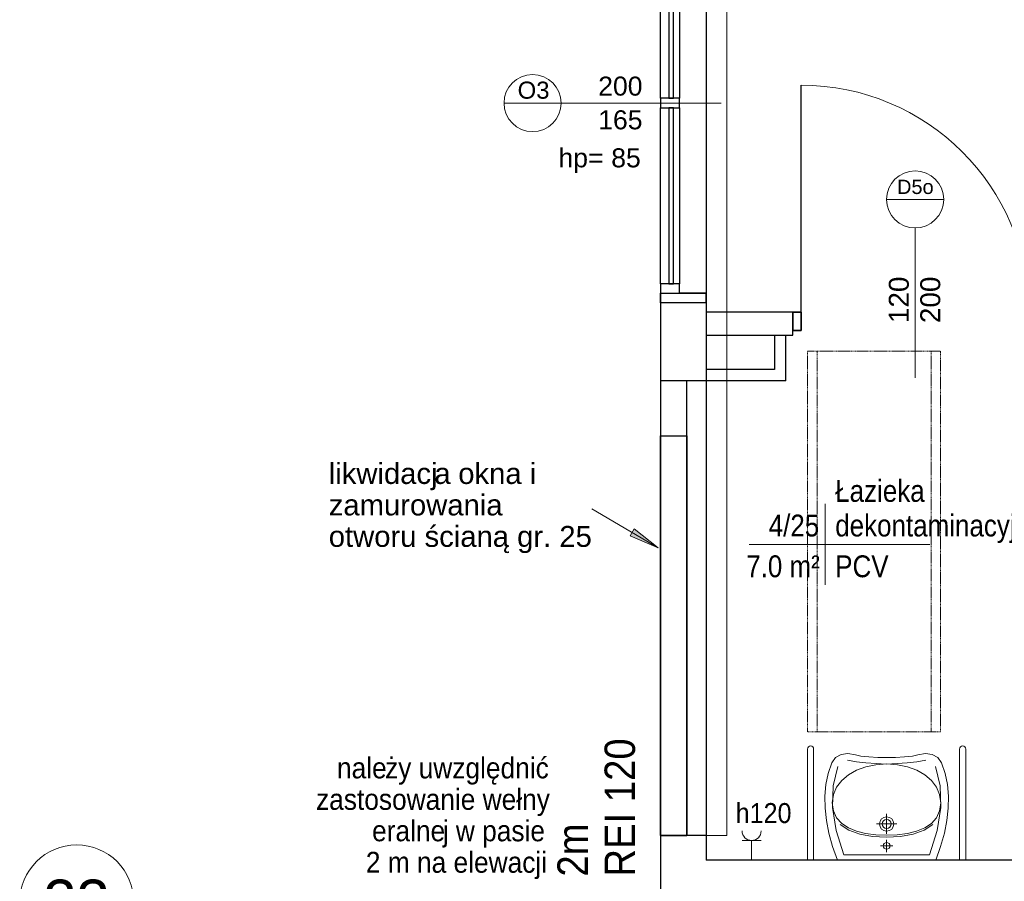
# Model space of a CAD drawing. Header units: millimetres. Extents: x -2286 to 43533, y -13832 to 14981.
# Tile 17 of 77: x -2286 to 2892, y 235 to 4764. Entities that reach past the tile are written whole.
import ezdxf

# ---------------------------------------------------------------- set-up
doc = ezdxf.new("R2010")
doc.units = ezdxf.units.MM
doc.linetypes.add('Ponad', pattern=[3.9688, 2.3813, -1.5875])
doc.linetypes.add('Ukryte', pattern=[7.1438, 4.7625, -2.3813])
for name, color, linetype, lineweight in [('A-AREA-IDEN', 2, 'Continuous', 18), ('A-DETL-GENF', 92, 'Continuous', 18), ('A-DETL-HDLN', 90, 'Ukryte', 18), ('A-DETL-MEDM', 33, 'Continuous', 35), ('A-DOOR', 31, 'Continuous', 25), ('A-DOOR-IDEN', 31, 'Continuous', 18), ('A-FLOR-OVHD', 1, 'Ponad', 18), ('A-GLAZ', 151, 'Continuous', 25), ('A-GLAZ-IDEN', 152, 'Continuous', 18), ('A-WALL', 113, 'Continuous', 25), ('E-ELE-QPM-IDEN', 2, 'Continuous', 18), ('E-ELEC-EQPM', 71, 'Continuous', 18), ('G-ANNO-TEXT', 231, 'Continuous', 18), ('P-SANR-FIXT', 6, 'Continuous', 18), ('S-GRID-IDEN', 1, 'Continuous', 18)]:
    doc.layers.add(name, color=color, linetype=linetype, lineweight=lineweight)
doc.styles.add('Arial_1', font='arial.ttf', dxfattribs={"height": 75})
doc.styles.add('Arial_11', font='arial.ttf', dxfattribs={"width": 0.9, "height": 105})
doc.styles.add('Arial_12', font='arial.ttf', dxfattribs={"width": 0.9, "height": 160})
doc.styles.add('Arial_13', font='arial.ttf', dxfattribs={"width": 0.9, "height": 110})
doc.styles.add('Arial_2', font='arial.ttf', dxfattribs={"height": 225})
doc.styles.add('Arial_3', font='arial.ttf', dxfattribs={"height": 110})
doc.styles.add('Arial_4', font='arial.ttf', dxfattribs={"width": 0.85, "height": 115})
doc.styles.add('Arial_5', font='arial.ttf', dxfattribs={"height": 100})
doc.styles.add('Arial_7', font='arial.ttf', dxfattribs={"height": 105})
doc.styles.add('Arial_8', font='arial.ttf', dxfattribs={"height": 2})
doc.styles.add('Arial_9', font='arial.ttf', dxfattribs={"height": 90})

# ---------------------------------------------------------------- blocks, each defined once
blk = doc.blocks.new('DRZWI 1S_łazienkowe - Drzwi 120-1452035-4_piętro II PT - projektowany')
at = {"layer": 'A-DETL-GENF'}
for p, q in [((-643, 35), (-600, 35)), ((-643, -60), (-643, 35)), ((-600, 35), (-600, -60)), ((600, 35), (643, 35)), ((600, -60), (600, 35)), ((643, 35), (643, -60)), ((-600, -60), (-643, -60)), ((643, -60), (600, -60))]:
    blk.add_line(p, q, dxfattribs=at)
at = {"layer": 'A-DETL-MEDM'}
for p, q in [((-643, -60), (-643, 35)), ((-643, 35), (-600, 35)), ((-600, 35), (-600, -60)), ((600, 35), (600, -60)), ((643, 35), (600, 35)), ((643, -60), (643, 35)), ((-600, -60), (-643, -60)), ((600, -60), (643, -60))]:
    blk.add_line(p, q, dxfattribs=at)
at = {"layer": 'A-DOOR', "lineweight": 18}
blk.add_line((0, -285), (0, 285), dxfattribs=at)
at = {"layer": 'A-DOOR'}
blk.add_line((600, -60), (600, -1253.9), dxfattribs=at)
at = {"layer": 'A-DOOR', "lineweight": 18}
blk.add_arc((600, -53.9), 1200, 180.293, 270, dxfattribs=at)
blk = doc.blocks.new('umywalka dla N_65x56 koło - Type 1-1264895-4_piętro II PT - projektowany')
at = {"layer": 'P-SANR-FIXT'}
for p, q in [((-291, 644), (-291, 60)), ((-259, 644), (-259, 60)), ((509, 644), (509, 60)), ((541, 60), (541, 644)), ((-163.8, 571.2), (-182.2, 515.1)), ((-144.3, 599.7), (-163.8, 571.2)), ((-114.9, 615.8), (-144.3, 599.7)), ((-79, 620.1), (-114.9, 615.8)), ((-81.4, 585.1), (-34.4, 576.3)), ((-39.6, 612.8), (-79, 620.1)), ((-11.4, 607.2), (-39.6, 612.8)), ((-34.4, 576.3), (16.4, 570.8)), ((30.8, 602.9), (-11.4, 607.2)), ((16.4, 570.8), (69.9, 567.4)), ((79, 600.4), (30.8, 602.9)), ((125, 600.1), (79, 600.4)), ((171, 600.4), (125, 600.1)), ((219.2, 602.9), (171, 600.4)), ((179.8, 567.4), (233.3, 570.8)), ((261.4, 607.2), (219.2, 602.9)), ((233.3, 570.8), (284.1, 576.3)), ((289.6, 612.8), (261.4, 607.2)), ((284.1, 576.3), (331.1, 585.1)), ((329, 620.1), (289.6, 612.8)), ((364.9, 615.8), (329, 620.1)), ((394.3, 599.7), (364.9, 615.8)), ((413.8, 571.2), (394.3, 599.7)), ((432.2, 515.1), (413.8, 571.2)), ((-131.7, 552.8), (-156.4, 449.8)), ((-33.3, 532.2), (-75.9, 507.9)), ((15.2, 550.4), (-33.3, 532.2)), ((68.4, 561.7), (15.2, 550.4)), ((125.2, 565.6), (68.4, 561.7)), ((69.9, 567.4), (124.8, 565.2)), ((124.8, 565.2), (179.8, 567.4)), ((181.8, 561.7), (125.2, 565.6)), ((234.9, 550.4), (181.8, 561.7)), ((283.1, 532.2), (234.9, 550.4)), ((325.4, 507.9), (283.1, 532.2)), ((406.4, 449.8), (381.7, 552.8)), ((-182.2, 515.1), (-194.2, 456.9)), ((-111.1, 478.1), (-137.9, 443.3)), ((-75.9, 507.9), (-111.1, 478.1)), ((360.3, 478.1), (325.4, 507.9)), ((386.8, 443.3), (360.3, 478.1)), ((444.2, 456.9), (432.2, 515.1)), ((-194.2, 456.9), (-199.7, 396.4)), ((-156.4, 449.8), (-159.5, 337.4)), ((-137.9, 443.3), (-154.9, 404.2)), ((403.6, 404.2), (386.8, 443.3)), ((409.5, 337.4), (406.4, 449.8)), ((449.7, 396.4), (444.2, 456.9)), ((-199.7, 396.4), (-198.9, 333.8)), ((-154.9, 404.2), (-160.8, 361.4)), ((409.5, 361.4), (403.6, 404.2)), ((448.9, 333.8), (449.7, 396.4)), ((-198.9, 333.8), (-191.8, 268.9)), ((-160.8, 361.4), (-154.9, 318.3)), ((-159.5, 337.4), (-140.9, 216.5)), ((-154.9, 318.3), (-138, 282.2)), ((386.7, 282.2), (403.6, 318.3)), ((390.9, 216.5), (409.5, 337.4)), ((403.6, 318.3), (409.5, 361.4)), ((441.8, 268.9), (448.9, 333.8)), ((-191.8, 268.9), (-178.5, 201.7)), ((-138, 282.2), (-111.4, 252.6)), ((87.5, 250.1), (90.4, 264.7)), ((90.4, 264.7), (98.5, 276.6)), ((98.5, 276.6), (110.4, 284.7)), ((102, 250.1), (103.8, 259.1)), ((103.8, 259.1), (108.7, 266.4)), ((108.7, 266.4), (116.1, 271.3)), ((110.4, 284.7), (125, 287.6)), ((116.1, 271.3), (125, 273.1)), ((125, 302.6), (125, 197.6)), ((125, 287.6), (139.6, 284.7)), ((125, 273.1), (133.9, 271.3)), ((133.9, 271.3), (141.3, 266.4)), ((139.6, 284.7), (151.5, 276.6)), ((141.3, 266.4), (146.2, 259.1)), ((146.2, 259.1), (148, 250.1)), ((151.5, 276.6), (159.6, 264.7)), ((159.6, 264.7), (162.5, 250.1)), ((360.1, 252.6), (386.7, 282.2)), ((428.5, 201.7), (441.8, 268.9)), ((-140.9, 216.5), (-100.1, 88)), ((-73.8, 217.1), (-118.9, 247.4)), ((-111.4, 252.6), (-76.3, 229.2)), ((-76.3, 229.2), (-33.9, 211.7)), ((-16.4, 196.3), (-73.8, 217.1)), ((-33.9, 211.7), (14.5, 199.6)), ((71.6, 250.1), (178.4, 250.1)), ((90.4, 235.6), (87.5, 250.1)), ((98.5, 223.6), (90.4, 235.6)), ((110.4, 215.6), (98.5, 223.6)), ((103.8, 241.2), (102, 250.1)), ((108.7, 233.9), (103.8, 241.2)), ((116.1, 228.9), (108.7, 233.9)), ((125, 212.6), (110.4, 215.6)), ((125, 227.1), (116.1, 228.9)), ((133.9, 228.9), (125, 227.1)), ((139.6, 215.6), (125, 212.6)), ((141.3, 233.9), (133.9, 228.9)), ((151.5, 223.6), (139.6, 215.6)), ((146.2, 241.2), (141.3, 233.9)), ((148, 250.1), (146.2, 241.2)), ((159.6, 235.6), (151.5, 223.6)), ((162.5, 250.1), (159.6, 235.6)), ((234.2, 199.6), (282.6, 211.7)), ((322.5, 217.1), (265.1, 196.3)), ((282.6, 211.7), (325, 229.2)), ((367.6, 247.4), (322.5, 217.1)), ((325, 229.2), (360.1, 252.6)), ((350.1, 88), (390.9, 216.5)), ((-178.5, 201.7), (-158.9, 132)), ((50.6, 184.2), (-16.4, 196.3)), ((14.5, 199.6), (67.6, 192.6)), ((124.3, 180.4), (50.6, 184.2)), ((67.6, 192.6), (124.3, 190.4)), ((124.3, 190.4), (181, 192.6)), ((198.1, 184.2), (124.3, 180.4)), ((125, 167.3), (125, 102.2)), ((181, 192.6), (234.2, 199.6)), ((265.1, 196.3), (198.1, 184.2)), ((408.9, 132), (428.5, 201.7)), ((-158.9, 132), (-133.1, 60)), ((157.5, 134.8), (92.5, 134.8)), ((107.5, 134.8), (108.9, 141.6)), ((108.9, 128), (107.5, 134.8)), ((108.9, 141.6), (112.6, 147.1)), ((112.6, 122.4), (108.9, 128)), ((112.6, 147.1), (118.2, 150.9)), ((118.2, 118.6), (112.6, 122.4)), ((118.2, 150.9), (125, 152.3)), ((125, 117.2), (118.2, 118.6)), ((125, 152.3), (131.8, 150.9)), ((131.8, 118.6), (125, 117.2)), ((131.8, 150.9), (137.4, 147.1)), ((137.4, 122.4), (131.8, 118.6)), ((137.4, 147.1), (141.1, 141.6)), ((141.1, 128), (137.4, 122.4)), ((141.1, 141.6), (142.5, 134.8)), ((142.5, 134.8), (141.1, 128)), ((383.1, 60), (408.9, 132)), ((-100.1, 88), (125, 88)), ((125, 88), (350.1, 88))]:
    blk.add_line(p, q, dxfattribs=at)
for centre in [(-275, 644), (525, 644)]:
    blk.add_arc(centre, 16, 360, 180, dxfattribs=at)
blk = doc.blocks.new('Aluminum_Exterior_Window_-_Double - 200 x 165 cm-1494227-4_piętro II PT - projektowany')
at = {"layer": 'A-GLAZ'}
for p, q in [((-1321.6, 146.6), (-1371.6, 146.6)), ((-1371.6, 146.6), (-1371.6, 46.6)), ((-1321.6, 46.6), (-1321.6, 146.6)), ((-1321.6, 146.6), (-396.6, 146.6)), ((-346.6, 146.6), (-396.6, 146.6)), ((-396.6, 146.6), (-396.6, 46.6)), ((-346.6, 46.6), (-346.6, 146.6)), ((-346.6, 146.6), (578.4, 146.6)), ((628.4, 146.6), (578.4, 146.6)), ((578.4, 146.6), (578.4, 46.6)), ((628.4, 46.6), (628.4, 146.6)), ((-396.6, 102.1), (-1321.6, 102.1)), ((-1321.6, 102.1), (-1321.6, 76.7)), ((-1321.6, 76.7), (-396.6, 76.7)), ((-396.6, 76.7), (-396.6, 102.1)), ((578.4, 102.1), (-346.6, 102.1)), ((-346.6, 102.1), (-346.6, 76.7)), ((-346.6, 76.7), (578.4, 76.7)), ((578.4, 76.7), (578.4, 102.1)), ((-1371.6, 46.6), (-1321.6, 46.6)), ((-396.6, 46.6), (-1321.6, 46.6)), ((-396.6, 46.6), (-346.6, 46.6)), ((578.4, 46.6), (-346.6, 46.6)), ((578.4, 46.6), (628.4, 46.6))]:
    blk.add_line(p, q, dxfattribs=at)
blk = doc.blocks.new('gniazdo elektryczne pojedyncze - 120-1470895-4_piętro II PT - projektowany')
at = {"layer": 'E-ELEC-EQPM'}
for p, q in [((175, 163.3), (75, 163.3)), ((125, 163.3), (125, 60))]:
    blk.add_line(p, q, dxfattribs=at)
blk.add_arc((125, 213.3), 50, 180, 0, dxfattribs=at)
blk = doc.blocks.new('Grid - SY Osi Okrag-386115-4_piętro II PT - projektowany')
at = {"layer": 'S-GRID-IDEN'}
blk.add_circle((0, 0), 6, dxfattribs=at)
blk = doc.blocks.new('METKA_POMIESZCZENIA1 - Rozbudowana - bez ramki-1409110-4_piętro II PT - projektowany')
at = {"layer": 'A-AREA-IDEN'}
for p, q in [((0, 4.25), (0, 0)), ((-8, 0), (11, 0)), ((0, 0), (0, -4.25))]:
    blk.add_line(p, q, dxfattribs=at)
blk = doc.blocks.new('etykieta drzwi wymiar i kategoria - etykieta drzwi 1S góra-1350608-4_piętro II PT - projektowany')
at = {"layer": 'A-DOOR-IDEN'}
for p, q in [((-3, 14.98), (3, 14.98)), ((0, 0), (0, 11.98))]:
    blk.add_line(p, q, dxfattribs=at)
blk.add_circle((0, 14.98), 3, dxfattribs=at)
blk = doc.blocks.new('Okno_LD_typ 100 - --862013-4_piętro II PT - projektowany')
at = {"layer": 'A-GLAZ-IDEN'}
blk.add_line((0, 18.92), (0, -3.92), dxfattribs=at)
blk.add_circle((0, -0.92), 3, dxfattribs=at)
at = {"layer": 'A-GLAZ-IDEN', "insert": (4.76, 1.8), "char_height": 2, "width": 5.8523, "attachment_point": 1, "rotation": 90, "style": 'Arial_8'}
blk.add_mtext('hp= ', dxfattribs=at)

msp = doc.modelspace()

# ---------------------------------------------------------------- hatches: boundary and pattern name
at = {"layer": 'G-ANNO-TEXT'}
msp.add_hatch(color=250, dxfattribs=at).paths.add_polyline_path([(1071.1, 1988.7), (944.9, 2087.2), (923.7, 2051.1)], flags=0)

# ---------------------------------------------------------------- linework, layer by layer
at = {"layer": 'A-DETL-HDLN'}
for p, q in [((1857.3, 3021.2), (2557.3, 3021.2)), ((1857.3, 1021.2), (1857.3, 3021.2)), ((1907.3, 3021.2), (1907.3, 1021.2)), ((2507.3, 1021.2), (2507.3, 3021.2)), ((2557.3, 3021.2), (2557.3, 1021.2)), ((2557.3, 1021.2), (1857.3, 1021.2))]:
    msp.add_line(p, q, dxfattribs=at)
at = {"layer": 'A-FLOR-OVHD'}
for p in [(1433.3, 5526.2), (1323.3, 476.2)]:
    msp.add_line(p, (1433.3, 476.2), dxfattribs=at)
at = {"layer": 'A-WALL'}
for p, q in [((1323.3, 5326.2), (1323.3, 3326.2)), ((1083.3, 3276.2), (1083.3, 2576.2)), ((1323.3, 3276.2), (1083.3, 3276.2)), ((1323.3, 3276.2), (1323.3, 346.2)), ((1780.2, 3226.2), (1323.3, 3226.2)), ((1780.2, 3106.2), (1780.2, 3131.2)), ((1323.3, 3106.2), (1780.2, 3106.2)), ((1683.3, 3106.2), (1683.3, 2926.2)), ((1743.3, 2866.2), (1743.3, 3106.2)), ((1683.3, 2926.2), (1323.3, 2926.2)), ((1743.3, 2866.2), (1083.3, 2866.2)), ((1223.3, 2576.2), (1223.3, 2866.2)), ((1083.3, 2576.2), (1223.3, 2576.2)), ((1083.3, 476.2), (1083.3, -223.8)), ((1323.3, 476.2), (1223.3, 476.2)), ((4753.3, 346.2), (1323.3, 346.2))]:
    msp.add_line(p, q, dxfattribs=at)
at = {"layer": 'A-WALL', "color": 7, "lineweight": 35}
for p, q in [((1083.3, 3326.2), (1083.3, 3276.2)), ((1323.3, 3326.2), (1183.3, 3326.2)), ((1323.3, 3276.2), (1323.3, 3326.2)), ((1083.3, 2576.2), (1083.3, 476.2)), ((1223.3, 476.2), (1223.3, 2576.2)), ((1083.3, 476.2), (1223.3, 476.2))]:
    msp.add_line(p, q, dxfattribs=at)
at = {"layer": 'G-ANNO-TEXT', "color": 250}
for p, q in [((1071.1, 1988.7), (723.5, 2193.1)), ((944.9, 2087.2), (923.7, 2051.1)), ((1071.1, 1988.7), (944.9, 2087.2)), ((923.7, 2051.1), (1071.1, 1988.7))]:
    msp.add_line(p, q, dxfattribs=at)

# ---------------------------------------------------------------- block references
at = {"layer": 'A-AREA-IDEN', "xscale": 49.99999999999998, "yscale": 49.99999999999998, "zscale": 49.99999999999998}
msp.add_blockref('METKA_POMIESZCZENIA1 - Rozbudowana - bez ramki-1409110-4_piętro II PT - projektowany', (1950.6, 2006), dxfattribs=at)
at = {"layer": 'A-DOOR', "rotation": 180}
msp.add_blockref('DRZWI 1S_łazienkowe - Drzwi 120-1452035-4_piętro II PT - projektowany', (2423.2, 3166.2), dxfattribs=at)
at = {"layer": 'A-DOOR-IDEN', "xscale": 49.99999999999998, "yscale": 49.99999999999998, "zscale": 49.99999999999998}
msp.add_blockref('etykieta drzwi wymiar i kategoria - etykieta drzwi 1S góra-1350608-4_piętro II PT - projektowany', (2423.2, 3070.5), dxfattribs=at)
at = {"layer": 'A-GLAZ', "rotation": 90.00000000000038}
msp.add_blockref('Aluminum_Exterior_Window_-_Double - 200 x 165 cm-1494227-4_piętro II PT - projektowany', (1229.8, 4697.8), dxfattribs=at)
at = {"layer": 'A-GLAZ-IDEN', "xscale": 49.99999999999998, "yscale": 49.99999999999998, "zscale": 49.99999999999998, "rotation": 270.0000000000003}
msp.add_blockref('Okno_LD_typ 100 - --862013-4_piętro II PT - projektowany', (457.2, 4326.2), dxfattribs=at)
at = {"layer": 'E-ELEC-EQPM'}
msp.add_blockref('gniazdo elektryczne pojedyncze - 120-1470895-4_piętro II PT - projektowany', (1438.3, 286.2), dxfattribs=at)
at = {"layer": 'P-SANR-FIXT'}
msp.add_blockref('umywalka dla N_65x56 koło - Type 1-1264895-4_piętro II PT - projektowany', (2148.3, 286.2), dxfattribs=at)
at = {"layer": 'S-GRID-IDEN', "xscale": 49.99999999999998, "yscale": 49.99999999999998, "zscale": 49.99999999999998, "rotation": 90}
msp.add_blockref('Grid - SY Osi Okrag-386115-4_piętro II PT - projektowany', (-1986.2, 126.2), dxfattribs=at)

# ---------------------------------------------------------------- texts
at = {"layer": 'A-AREA-IDEN', "char_height": 115, "attachment_point": 1, "style": 'Arial_4'}
for s, insert, width in [('Łazieka', (2002.8, 2344.7), 565.591), ('4/25', (1653, 2162.7), 320.274), ('dekontaminacyjna', (2002.8, 2162.8), 1318.576), ('7.0 m²', (1534.8, 1948.4), 463.375), ('PCV', (2002.8, 1948.4), 337.31)]:
    msp.add_mtext(s, dxfattribs=dict(at, insert=insert, width=width))
at = {"layer": 'A-DOOR-IDEN', "insert": (2328.1, 3923.1), "char_height": 75, "width": 232.489, "attachment_point": 1, "style": 'Arial_1'}
msp.add_mtext('D5o', dxfattribs=at)
at = {"layer": 'A-DOOR-IDEN', "char_height": 105, "width": 300.633, "attachment_point": 1, "rotation": 90, "style": 'Arial_7'}
for s, insert in [('120', (2284.8, 3169.3)), ('200', (2450.2, 3169.3))]:
    msp.add_mtext(s, dxfattribs=dict(at, insert=insert))
at = {"layer": 'A-GLAZ-IDEN', "attachment_point": 1}
for s, insert, char_height, width, style in [('200', (756.3, 4465.3), 100, 288.607, 'Arial_5'), ('O3', (332.5, 4439), 90, 200.422, 'Arial_9'), ('165', (756.3, 4288.1), 100, 288.607, 'Arial_5'), ('85', (824.8, 4088.2), 100, 192.405, 'Arial_5')]:
    msp.add_mtext(s, dxfattribs=dict(at, insert=insert, char_height=char_height, width=width, style=style))
at = {"layer": 'E-ELE-QPM-IDEN', "insert": (1479.3, 646.1), "char_height": 105, "width": 360.759, "attachment_point": 1, "style": 'Arial_11'}
msp.add_mtext('h120', dxfattribs=at)
at = {"layer": 'G-ANNO-TEXT', "color": 7, "char_height": 110, "attachment_point": 1, "style": 'Arial_3'}
for s, insert, width in [('likwidacj', (-660.7, 2433.8), 673.417), (' okna i ', (-22.4, 2433.8), 585.232), ('\\fArial|b0|i0|c238|p34|;a', (-105.1, 2433.8), 100.211), ('zamurowania ', (-660.7, 2268.4), 1126.371), ('otworu ścianą gr. 25 ', (-660.7, 2103.1), 1647.468)]:
    msp.add_mtext(s, dxfattribs=dict(at, insert=insert, width=width))
at = {"layer": 'G-ANNO-TEXT', "color": 1, "char_height": 160, "attachment_point": 1, "rotation": 90, "style": 'Arial_12'}
for s, insert, width in [('REI 120', (789.8, 259.6), 873.038), ('2m', (541.8, 259.6), 339.114)]:
    msp.add_mtext(s, dxfattribs=dict(at, insert=insert, width=width))
at = {"layer": 'G-ANNO-TEXT', "color": 1, "char_height": 110, "attachment_point": 1, "style": 'Arial_13'}
for s, insert, width in [('nale', (-617.5, 886), 306.645), ('ży uwzględnić ', (-364.5, 886), 1006.519), ('zastosowanie wełny ', (-727.6, 720.6), 1446.645), ('eralne', (-432.9, 555.3), 450.949), ('j ', (-60.8, 555.3), 82.975), ('w pasie ', (7.6, 555.3), 555.569), ('2 m na elewacji', (-465.7, 389.9), 1129.177)]:
    msp.add_mtext(s, dxfattribs=dict(at, insert=insert, width=width))
at = {"layer": 'S-GRID-IDEN', "insert": (-2162, 243.7), "char_height": 225, "width": 424.894, "attachment_point": 1, "style": 'Arial_2'}
msp.add_mtext('23', dxfattribs=at)

doc.saveas('drawing.dxf')
